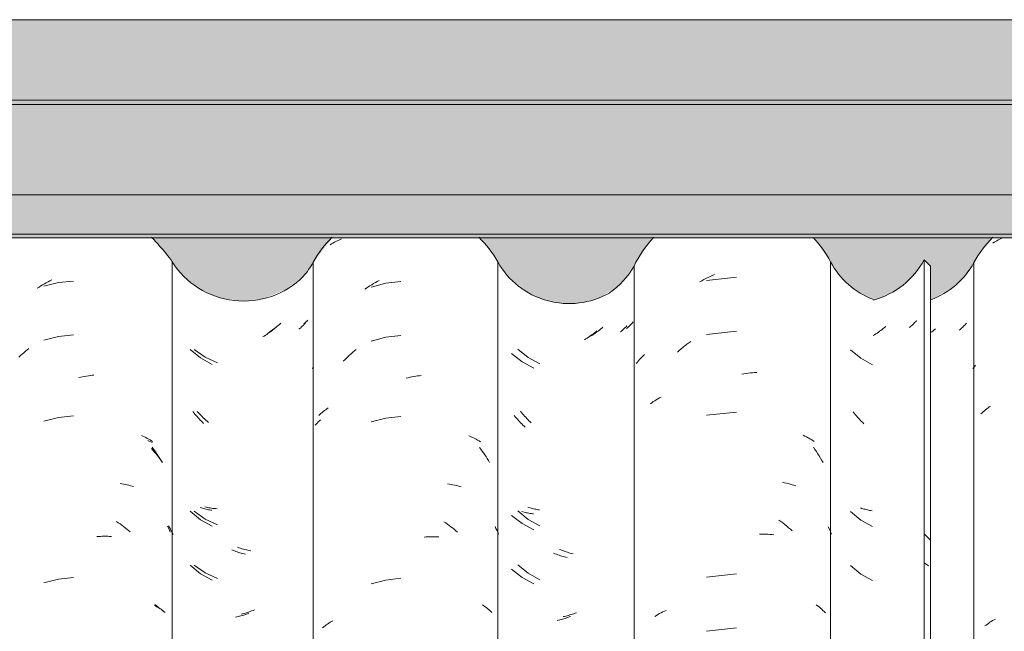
# Model space of a CAD drawing. Header units: metres. Extents: x -27.3 to 21, y -0.3 to 10.3.
# Tile 178 of 255: x 14.898 to 15.448, y 3.928 to 4.27. Entities that reach past the tile are written whole.
import ezdxf

# ---------------------------------------------------------------- set-up
doc = ezdxf.new("R2010")
doc.units = ezdxf.units.M
for name, color, linetype, lineweight in [('A-GLAZ-CWMG', 7, 'Continuous', 5), ('A-ROOF', 7, 'Continuous', 5), ('A-ROOF-OTLN', 7, 'Continuous', 5), ('A-ROOF-PATT', 7, 'Continuous', 5), ('A-WALL-PATT', 7, 'Continuous', 5)]:
    doc.layers.add(name, color=color, linetype=linetype, lineweight=lineweight)

# ---------------------------------------------------------------- blocks, each defined once
blk = doc.blocks.new('FP_244-FACHADA 03')
at = {"layer": 'A-GLAZ-CWMG', "color": 9, "true_color": 0xc0c0c0}
for p, q in [((20.64948, 4.14519), (20.65024, 4.14565)), ((20.65024, 4.14565), (20.65102, 4.14609)), ((20.65102, 4.14609), (20.65181, 4.14651)), ((20.65181, 4.14651), (20.65261, 4.14693)), ((20.65261, 4.14693), (20.65343, 4.14733)), ((20.65343, 4.14733), (20.65425, 4.14771)), ((20.65425, 4.14771), (20.65509, 4.14808)), ((20.63945, 4.07634), (20.63997, 4.07695)), ((20.63845, 4.07508), (20.63894, 4.07571)), ((20.63894, 4.07571), (20.63945, 4.07634)), ((20.64289, 4.04982), (20.64352, 4.05039)), ((20.64352, 4.05039), (20.64417, 4.05095)), ((20.64417, 4.05095), (20.64483, 4.05149)), ((20.64483, 4.05149), (20.6455, 4.05203)), ((20.6455, 4.05203), (20.64619, 4.05256)), ((20.64619, 4.05256), (20.6469, 4.05307)), ((20.6469, 4.05307), (20.64761, 4.05357)), ((20.64761, 4.05357), (20.64835, 4.05405)), ((20.64797, 3.93323), (20.6487, 3.93371)), ((20.6487, 3.93371), (20.64945, 3.93418)), ((20.64945, 3.93418), (20.65022, 3.93464)), ((20.65022, 3.93464), (20.651, 3.93508)), ((20.64515, 3.93118), (20.64583, 3.93171)), ((20.64583, 3.93171), (20.64653, 3.93223)), ((20.64653, 3.93223), (20.64724, 3.93274)), ((20.64724, 3.93274), (20.64797, 3.93323))]:
    blk.add_line(p, q, dxfattribs=at)
blk = doc.blocks.new('FP_245-FACHADA 03')
at = {"layer": 'A-GLAZ-CWMG', "color": 9, "true_color": 0xc0c0c0}
for p, q in [((20.63361, 4.0991), (20.63317, 4.09865)), ((20.63403, 4.09956), (20.63361, 4.0991)), ((20.63444, 4.10002), (20.63403, 4.09956)), ((20.63483, 4.1005), (20.63444, 4.10002)), ((20.61546, 4.09565), (20.61482, 4.09518)), ((20.61615, 4.09618), (20.61546, 4.09565)), ((20.61683, 4.09671), (20.61615, 4.09618)), ((20.6175, 4.09726), (20.61683, 4.09671)), ((20.6313, 4.09695), (20.6308, 4.09655)), ((20.63179, 4.09736), (20.6313, 4.09695)), ((20.63226, 4.09779), (20.63179, 4.09736)), ((20.63273, 4.09822), (20.63226, 4.09779)), ((20.63317, 4.09865), (20.63273, 4.09822)), ((20.57006, 4.08557), (20.57579, 4.08078)), ((20.57579, 4.08078), (20.58231, 4.07711)), ((20.5721, 4.05015), (20.57154, 4.05086)), ((20.57266, 4.04945), (20.5721, 4.05015)), ((20.57324, 4.04875), (20.57266, 4.04945)), ((20.57382, 4.04807), (20.57324, 4.04875)), ((20.57442, 4.0474), (20.57382, 4.04807)), ((20.57502, 4.04674), (20.57442, 4.0474)), ((20.57563, 4.04609), (20.57502, 4.04674)), ((20.57625, 4.04545), (20.57563, 4.04609)), ((20.57687, 4.04483), (20.57625, 4.04545)), ((20.57751, 4.04421), (20.57687, 4.04483)), ((20.57006, 3.99514), (20.57579, 3.99035)), ((20.57624, 3.99693), (20.57563, 3.99714)), ((20.57687, 3.99674), (20.57624, 3.99693)), ((20.5775, 3.99655), (20.57687, 3.99674)), ((20.57814, 3.99638), (20.5775, 3.99655)), ((20.57879, 3.99622), (20.57814, 3.99638)), ((20.57945, 3.99607), (20.57879, 3.99622)), ((20.58011, 3.99593), (20.57945, 3.99607)), ((20.58078, 3.99581), (20.58011, 3.99593)), ((20.58145, 3.9957), (20.58078, 3.99581)), ((20.58213, 3.9956), (20.58145, 3.9957)), ((20.57579, 3.99035), (20.58231, 3.98669)), ((20.57006, 3.965), (20.57579, 3.96021)), ((20.57579, 3.96021), (20.58231, 3.95654))]:
    blk.add_line(p, q, dxfattribs=at)
blk = doc.blocks.new('FP_246-FACHADA 03')
at = {"layer": 'A-GLAZ-CWMG', "color": 9, "true_color": 0xc0c0c0}
for p, q in [((20.49047, 4.12596), (20.49165, 4.12653)), ((20.49165, 4.12653), (20.49283, 4.12708)), ((20.49283, 4.12708), (20.49402, 4.1276)), ((20.48581, 4.12346), (20.48696, 4.12412)), ((20.48696, 4.12412), (20.48812, 4.12476)), ((20.48812, 4.12476), (20.48929, 4.12537)), ((20.48929, 4.12537), (20.49047, 4.12596)), ((20.50635, 4.12612), (20.48957, 4.12431)), ((20.50635, 4.09597), (20.48957, 4.09416)), ((20.47647, 4.08693), (20.47755, 4.08778)), ((20.47755, 4.08778), (20.47864, 4.0886)), ((20.47864, 4.0886), (20.47974, 4.0894)), ((20.47974, 4.0894), (20.48085, 4.09017)), ((20.45418, 4.08216), (20.45489, 4.08282)), ((20.47329, 4.08428), (20.47434, 4.08519)), ((20.47434, 4.08519), (20.4754, 4.08607)), ((20.4754, 4.08607), (20.47647, 4.08693)), ((20.45035, 4.07792), (20.45094, 4.07866)), ((20.45094, 4.07866), (20.45154, 4.07938)), ((20.45154, 4.07938), (20.45217, 4.0801)), ((20.45217, 4.0801), (20.45282, 4.0808)), ((20.45282, 4.0808), (20.45349, 4.08148)), ((20.45349, 4.08148), (20.45418, 4.08216)), ((20.5093, 4.07195), (20.51051, 4.07215)), ((20.51051, 4.07215), (20.51171, 4.07233)), ((20.51171, 4.07233), (20.51291, 4.07249)), ((20.51291, 4.07249), (20.5141, 4.07263)), ((20.5141, 4.07263), (20.5153, 4.07274)), ((20.5153, 4.07274), (20.51648, 4.07283)), ((20.51648, 4.07283), (20.51767, 4.0729)), ((20.4582, 4.0554), (20.45901, 4.05598)), ((20.45901, 4.05598), (20.45983, 4.05655)), ((20.45983, 4.05655), (20.46067, 4.0571)), ((20.46067, 4.0571), (20.46153, 4.05763)), ((20.46153, 4.05763), (20.4624, 4.05815)), ((20.4624, 4.05815), (20.46329, 4.05865)), ((20.46329, 4.05865), (20.4642, 4.05913)), ((20.50635, 4.05076), (20.48957, 4.04895)), ((20.54363, 4.03779), (20.54456, 4.03734)), ((20.54456, 4.03734), (20.54547, 4.03686)), ((20.54547, 4.03686), (20.54637, 4.03637)), ((20.54637, 4.03637), (20.54725, 4.03586)), ((20.54725, 4.03586), (20.54812, 4.03533)), ((20.54812, 4.03533), (20.54897, 4.03479)), ((20.54897, 4.03479), (20.5498, 4.03423)), ((20.54936, 4.03106), (20.55018, 4.02988)), ((20.55018, 4.02988), (20.55099, 4.02868)), ((20.55099, 4.02868), (20.55178, 4.02747)), ((20.55178, 4.02747), (20.55255, 4.02624)), ((20.55255, 4.02624), (20.5533, 4.02499)), ((20.5533, 4.02499), (20.55404, 4.02374)), ((20.55404, 4.02374), (20.55475, 4.02247)), ((20.5321, 4.0115), (20.53318, 4.01127)), ((20.53318, 4.01127), (20.53425, 4.01101)), ((20.53425, 4.01101), (20.5353, 4.01074)), ((20.5353, 4.01074), (20.53634, 4.01044)), ((20.53634, 4.01044), (20.53738, 4.01012)), ((20.53738, 4.01012), (20.53839, 4.00979)), ((20.53839, 4.00979), (20.5394, 4.00943)), ((20.53008, 3.99039), (20.53118, 3.98958)), ((20.53118, 3.98958), (20.53227, 3.98874)), ((20.53227, 3.98874), (20.53334, 3.98789)), ((20.53334, 3.98789), (20.5344, 3.98701)), ((20.5344, 3.98701), (20.53546, 3.98612)), ((20.53546, 3.98612), (20.5365, 3.9852)), ((20.5365, 3.9852), (20.53753, 3.98427)), ((20.55765, 3.98661), (20.55826, 3.98526)), ((20.55826, 3.98526), (20.55885, 3.98389)), ((20.55885, 3.98389), (20.55943, 3.98251)), ((20.51922, 3.98252), (20.5204, 3.98253)), ((20.5204, 3.98253), (20.52156, 3.98252)), ((20.52156, 3.98252), (20.52272, 3.98249)), ((20.52272, 3.98249), (20.52387, 3.98244)), ((20.52387, 3.98244), (20.52502, 3.98236)), ((20.52502, 3.98236), (20.52615, 3.98226)), ((20.52615, 3.98226), (20.52728, 3.98214)), ((20.50635, 3.96033), (20.48957, 3.95852)), ((20.46517, 3.93905), (20.4661, 3.9395)), ((20.4661, 3.9395), (20.46706, 3.93992)), ((20.55087, 3.94304), (20.55166, 3.94244)), ((20.55166, 3.94244), (20.55244, 3.94183)), ((20.55244, 3.94183), (20.55319, 3.94121)), ((20.55319, 3.94121), (20.55393, 3.94057)), ((20.55393, 3.94057), (20.55465, 3.93991)), ((20.55465, 3.93991), (20.55535, 3.93924)), ((20.55535, 3.93924), (20.55602, 3.93856)), ((20.46071, 3.93655), (20.46157, 3.93709)), ((20.46157, 3.93709), (20.46244, 3.9376)), ((20.46244, 3.9376), (20.46334, 3.9381)), ((20.46334, 3.9381), (20.46424, 3.93858)), ((20.46424, 3.93858), (20.46517, 3.93905)), ((20.50635, 3.93019), (20.48957, 3.92838))]:
    blk.add_line(p, q, dxfattribs=at)
blk = doc.blocks.new('FP_247-FACHADA 03')
at = {"layer": 'A-GLAZ-CWMG', "color": 9, "true_color": 0xc0c0c0}
for p, q in [((20.44499, 4.09889), (20.44461, 4.09845)), ((20.42499, 4.09349), (20.42429, 4.09299)), ((20.42568, 4.09399), (20.42499, 4.09349)), ((20.42636, 4.09451), (20.42568, 4.09399)), ((20.42704, 4.09505), (20.42636, 4.09451)), ((20.42772, 4.09559), (20.42704, 4.09505)), ((20.42839, 4.09615), (20.42772, 4.09559)), ((20.44205, 4.09599), (20.44158, 4.09561)), ((20.4425, 4.09638), (20.44205, 4.09599)), ((20.44295, 4.09678), (20.4425, 4.09638)), ((20.44338, 4.09719), (20.44295, 4.09678)), ((20.4438, 4.0976), (20.44338, 4.09719)), ((20.44421, 4.09802), (20.4438, 4.0976)), ((20.44461, 4.09845), (20.44421, 4.09802)), ((20.42217, 4.09158), (20.42145, 4.09114)), ((20.42288, 4.09204), (20.42217, 4.09158)), ((20.42359, 4.09251), (20.42288, 4.09204)), ((20.42429, 4.09299), (20.42359, 4.09251)), ((20.38064, 4.08345), (20.38651, 4.07881)), ((20.38651, 4.07881), (20.39314, 4.07531)), ((20.38273, 4.04808), (20.38216, 4.04878)), ((20.38332, 4.04739), (20.38273, 4.04808)), ((20.38391, 4.04672), (20.38332, 4.04739)), ((20.38451, 4.04605), (20.38391, 4.04672)), ((20.38511, 4.0454), (20.38451, 4.04605)), ((20.38573, 4.04475), (20.38511, 4.0454)), ((20.38635, 4.04412), (20.38573, 4.04475)), ((20.38698, 4.0435), (20.38635, 4.04412)), ((20.38762, 4.04289), (20.38698, 4.0435)), ((20.38826, 4.04229), (20.38762, 4.04289)), ((20.38698, 3.99498), (20.38635, 3.99517)), ((20.38762, 3.9948), (20.38698, 3.99498)), ((20.38826, 3.99463), (20.38762, 3.9948)), ((20.38891, 3.99448), (20.38826, 3.99463)), ((20.38957, 3.99433), (20.38891, 3.99448)), ((20.39024, 3.9942), (20.38957, 3.99433)), ((20.38064, 3.99302), (20.38651, 3.98839)), ((20.39091, 3.99408), (20.39024, 3.9942)), ((20.39159, 3.99397), (20.39091, 3.99408)), ((20.39227, 3.99388), (20.39159, 3.99397)), ((20.39296, 3.99379), (20.39227, 3.99388)), ((20.38651, 3.98839), (20.39314, 3.98489)), ((20.40492, 3.97154), (20.40417, 3.97184)), ((20.40567, 3.97125), (20.40492, 3.97154)), ((20.40642, 3.97098), (20.40567, 3.97125)), ((20.40717, 3.97072), (20.40642, 3.97098)), ((20.40792, 3.97048), (20.40717, 3.97072)), ((20.40867, 3.97025), (20.40792, 3.97048)), ((20.40943, 3.97003), (20.40867, 3.97025)), ((20.41018, 3.96983), (20.40943, 3.97003)), ((20.41093, 3.96964), (20.41018, 3.96983)), ((20.41168, 3.96946), (20.41093, 3.96964)), ((20.38064, 3.96288), (20.38651, 3.95824)), ((20.38651, 3.95824), (20.39314, 3.95474)), ((20.4069, 3.93441), (20.40615, 3.93424)), ((20.40765, 3.93459), (20.4069, 3.93441)), ((20.40841, 3.93478), (20.40765, 3.93459)), ((20.40916, 3.93499), (20.40841, 3.93478)), ((20.40991, 3.93521), (20.40916, 3.93499)), ((20.41066, 3.93545), (20.40991, 3.93521)), ((20.41141, 3.9357), (20.41066, 3.93545)), ((20.41217, 3.93596), (20.41141, 3.9357)), ((20.41292, 3.93624), (20.41217, 3.93596)), ((20.41366, 3.93653), (20.41292, 3.93624))]:
    blk.add_line(p, q, dxfattribs=at)
blk = doc.blocks.new('FP_248-FACHADA 03')
at = {"layer": 'A-GLAZ-CWMG', "color": 9, "true_color": 0xc0c0c0}
for p, q in [((20.27088, 4.04335), (20.27145, 4.04399)), ((20.27145, 4.04399), (20.27203, 4.04461)), ((20.27203, 4.04461), (20.27264, 4.04522)), ((20.27264, 4.04522), (20.27325, 4.04582)), ((20.27325, 4.04582), (20.27389, 4.04641))]:
    blk.add_line(p, q, dxfattribs=at)
blk = doc.blocks.new('FP_249-FACHADA 03')
at = {"layer": 'A-GLAZ-CWMG', "color": 9, "true_color": 0xc0c0c0}
for p, q in [((20.25018, 4.09909), (20.24943, 4.09848)), ((20.25092, 4.09971), (20.25018, 4.09909)), ((20.25166, 4.10035), (20.25092, 4.09971)), ((20.26513, 4.1005), (20.26467, 4.10011)), ((20.26557, 4.1009), (20.26513, 4.1005)), ((20.26601, 4.10131), (20.26557, 4.1009)), ((20.26644, 4.10173), (20.26601, 4.10131)), ((20.26685, 4.10215), (20.26644, 4.10173)), ((20.24557, 4.09566), (20.24478, 4.09514)), ((20.24636, 4.09619), (20.24557, 4.09566)), ((20.24713, 4.09674), (20.24636, 4.09619)), ((20.24791, 4.09731), (20.24713, 4.09674)), ((20.24867, 4.09788), (20.24791, 4.09731)), ((20.24943, 4.09848), (20.24867, 4.09788)), ((20.20337, 4.08572), (20.20951, 4.0814)), ((20.20951, 4.0814), (20.21633, 4.07822)), ((20.20564, 4.05039), (20.20498, 4.05113)), ((20.20632, 4.04966), (20.20564, 4.05039)), ((20.20701, 4.04895), (20.20632, 4.04966)), ((20.20771, 4.04825), (20.20701, 4.04895)), ((20.20841, 4.04756), (20.20771, 4.04825)), ((20.20913, 4.04689), (20.20841, 4.04756)), ((20.20985, 4.04623), (20.20913, 4.04689)), ((20.21058, 4.04559), (20.20985, 4.04623)), ((20.21132, 4.04496), (20.21058, 4.04559)), ((20.20337, 3.99529), (20.20951, 3.99097)), ((20.21007, 3.99757), (20.20934, 3.99774)), ((20.2108, 3.99741), (20.21007, 3.99757)), ((20.21154, 3.99726), (20.2108, 3.99741)), ((20.21229, 3.99713), (20.21154, 3.99726)), ((20.21305, 3.99701), (20.21229, 3.99713)), ((20.21381, 3.99691), (20.21305, 3.99701)), ((20.21458, 3.99682), (20.21381, 3.99691)), ((20.21536, 3.99675), (20.21458, 3.99682)), ((20.21614, 3.99669), (20.21536, 3.99675)), ((20.20951, 3.99097), (20.21633, 3.98779)), ((20.22835, 3.97493), (20.22751, 3.97522)), ((20.22919, 3.97464), (20.22835, 3.97493)), ((20.23003, 3.97438), (20.22919, 3.97464)), ((20.23086, 3.97413), (20.23003, 3.97438)), ((20.2317, 3.9739), (20.23086, 3.97413)), ((20.23254, 3.97368), (20.2317, 3.9739)), ((20.23338, 3.97348), (20.23254, 3.97368)), ((20.23421, 3.9733), (20.23338, 3.97348)), ((20.23505, 3.97314), (20.23421, 3.9733)), ((20.20337, 3.96515), (20.20951, 3.96083)), ((20.20951, 3.96083), (20.21633, 3.95765)), ((20.23453, 3.93927), (20.2337, 3.93897)), ((20.23537, 3.93959), (20.23453, 3.93927)), ((20.2362, 3.93992), (20.23537, 3.93959)), ((20.23703, 3.94028), (20.2362, 3.93992)), ((20.23034, 3.93793), (20.22951, 3.93771)), ((20.23118, 3.93816), (20.23034, 3.93793)), ((20.23202, 3.93841), (20.23118, 3.93816)), ((20.23286, 3.93868), (20.23202, 3.93841)), ((20.2337, 3.93897), (20.23286, 3.93868))]:
    blk.add_line(p, q, dxfattribs=at)
blk = doc.blocks.new('FP_250-FACHADA 03')
at = {"layer": 'A-GLAZ-CWMG', "color": 9, "true_color": 0xc0c0c0}
for p, q in [((20.17737, 4.03477), (20.17823, 4.03442)), ((20.17823, 4.03442), (20.17907, 4.03405)), ((20.17907, 4.03405), (20.1799, 4.03367)), ((20.1794, 4.03043), (20.18022, 4.02951)), ((20.18022, 4.02951), (20.18104, 4.02856)), ((20.18104, 4.02856), (20.18183, 4.0276)), ((20.18183, 4.0276), (20.18262, 4.02663)), ((20.18262, 4.02663), (20.18339, 4.02564)), ((20.18339, 4.02564), (20.18414, 4.02463)), ((20.18414, 4.02463), (20.18488, 4.02362)), ((20.18488, 4.02362), (20.1856, 4.02258)), ((20.18898, 3.98708), (20.18951, 3.98615)), ((20.18951, 3.98615), (20.19002, 3.98522)), ((20.19002, 3.98522), (20.19052, 3.98428)), ((20.19052, 3.98428), (20.191, 3.98333)), ((20.191, 3.98333), (20.19148, 3.98237)), ((20.18113, 3.94263), (20.18192, 3.94221)), ((20.18192, 3.94221), (20.18271, 3.94177)), ((20.18271, 3.94177), (20.18347, 3.94132)), ((20.18347, 3.94132), (20.18423, 3.94085)), ((20.18423, 3.94085), (20.18496, 3.94037)), ((20.18496, 3.94037), (20.18569, 3.93987)), ((20.18569, 3.93987), (20.18639, 3.93936)), ((20.18639, 3.93936), (20.18708, 3.93884))]:
    blk.add_line(p, q, dxfattribs=at)
blk = doc.blocks.new('Rectangular Mullion - Telha Fibrocimento - Ondulada-2565197-FACHADA 03')
at = {"layer": 'A-GLAZ-CWMG'}
for p, q in [((20.19099, 4.13466), (20.19099, 2.77941)), ((20.44908, 4.13223), (20.44908, 2.77698)), ((20.55891, 4.13466), (20.55891, 2.77941)), ((20.63897, 4.13427), (20.63897, 2.77902))]:
    blk.add_line(p, q, dxfattribs=at)
for centre, major_axis, start_param, end_param in [((20.5046, 4.10682), (0.06118, 0), 2.382747, 2.708177), ((20.5046, 4.10682), (0.06118, 0), 0.478163, 0.755649), ((20.69105, 4.10682), (0.05902, 0), 2.348581, 2.651943), ((20.14625, 4.10682), (0.05286, 0), 0.561652, 0.788165), ((20.23091, 4.15933), (0.04708, 0), 3.700093, 5.498213), ((20.40915, 4.1546), (0.04589, 0), 5.32105, 5.767598), ((20.59904, 4.15547), (0.04532, 0), 3.624607, 4.34654), ((20.59904, 4.15547), (0.04532, 0), 5.068474, 5.790408)]:
    blk.add_ellipse(centre, major_axis=major_axis, ratio=0.988936, start_param=start_param, end_param=end_param, dxfattribs=at)
for name in ['FP_244-FACHADA 03', 'FP_246-FACHADA 03', 'FP_249-FACHADA 03', 'FP_247-FACHADA 03', 'FP_245-FACHADA 03', 'FP_248-FACHADA 03', 'FP_250-FACHADA 03']:
    blk.add_blockref(name, (0, 0), dxfattribs=at)
blk = doc.blocks.new('FP_253-FACHADA 03')
at = {"layer": 'A-GLAZ-CWMG', "color": 9, "true_color": 0xc0c0c0}
for p, q in [((20.60426, 4.09908), (20.60383, 4.09869)), ((20.60469, 4.09947), (20.60426, 4.09908)), ((20.6051, 4.09988), (20.60469, 4.09947)), ((20.6055, 4.10029), (20.6051, 4.09988)), ((20.60589, 4.1007), (20.6055, 4.10029)), ((20.60627, 4.10113), (20.60589, 4.1007)), ((20.60664, 4.10156), (20.60627, 4.10113)), ((20.60699, 4.10199), (20.60664, 4.10156)), ((20.58348, 4.09395), (20.58277, 4.09351)), ((20.58419, 4.09441), (20.58348, 4.09395)), ((20.5849, 4.09488), (20.58419, 4.09441)), ((20.5856, 4.09536), (20.5849, 4.09488)), ((20.5863, 4.09585), (20.5856, 4.09536)), ((20.58699, 4.09636), (20.5863, 4.09585)), ((20.58768, 4.09688), (20.58699, 4.09636)), ((20.58836, 4.09741), (20.58768, 4.09688)), ((20.58904, 4.09795), (20.58836, 4.09741)), ((20.58971, 4.09851), (20.58904, 4.09795)), ((20.60338, 4.09831), (20.60292, 4.09794)), ((20.60383, 4.09869), (20.60338, 4.09831))]:
    blk.add_line(p, q, dxfattribs=at)
blk = doc.blocks.new('FP_255-FACHADA 03')
at = {"layer": 'A-GLAZ-CWMG', "color": 9, "true_color": 0xc0c0c0}
for p, q in [((20.44672, 4.09904), (20.4463, 4.09865)), ((20.44713, 4.09944), (20.44672, 4.09904)), ((20.44753, 4.09985), (20.44713, 4.09944)), ((20.44792, 4.10026), (20.44753, 4.09985)), ((20.4483, 4.10068), (20.44792, 4.10026)), ((20.44866, 4.10111), (20.4483, 4.10068)), ((20.42549, 4.09361), (20.42477, 4.09317)), ((20.4262, 4.09406), (20.42549, 4.09361)), ((20.42691, 4.09452), (20.4262, 4.09406)), ((20.42762, 4.095), (20.42691, 4.09452)), ((20.42831, 4.09549), (20.42762, 4.095)), ((20.42901, 4.09599), (20.42831, 4.09549)), ((20.4297, 4.09651), (20.42901, 4.09599)), ((20.43038, 4.09704), (20.4297, 4.09651)), ((20.43105, 4.09758), (20.43038, 4.09704)), ((20.43172, 4.09813), (20.43105, 4.09758)), ((20.44542, 4.09789), (20.44496, 4.09752)), ((20.44586, 4.09826), (20.44542, 4.09789)), ((20.4463, 4.09865), (20.44586, 4.09826)), ((20.38412, 4.0859), (20.38993, 4.08119)), ((20.38993, 4.08119), (20.3965, 4.07761)), ((20.38619, 4.05051), (20.38562, 4.05121)), ((20.38676, 4.04981), (20.38619, 4.05051)), ((20.38735, 4.04913), (20.38676, 4.04981)), ((20.38794, 4.04845), (20.38735, 4.04913)), ((20.38854, 4.04779), (20.38794, 4.04845)), ((20.38915, 4.04714), (20.38854, 4.04779)), ((20.38976, 4.0465), (20.38915, 4.04714)), ((20.39039, 4.04587), (20.38976, 4.0465)), ((20.39102, 4.04525), (20.39039, 4.04587)), ((20.39166, 4.04465), (20.39102, 4.04525)), ((20.38412, 3.99547), (20.38993, 3.99076)), ((20.39039, 3.99735), (20.38976, 3.99755)), ((20.39102, 3.99716), (20.39039, 3.99735)), ((20.39166, 3.99699), (20.39102, 3.99716)), ((20.3923, 3.99682), (20.39166, 3.99699)), ((20.39296, 3.99667), (20.3923, 3.99682)), ((20.39362, 3.99653), (20.39296, 3.99667)), ((20.39429, 3.9964), (20.39362, 3.99653)), ((20.39496, 3.99629), (20.39429, 3.9964)), ((20.39564, 3.99618), (20.39496, 3.99629)), ((20.39632, 3.99609), (20.39564, 3.99618)), ((20.38993, 3.99076), (20.3965, 3.98718)), ((20.40824, 3.97371), (20.40749, 3.97402)), ((20.40899, 3.97342), (20.40824, 3.97371)), ((20.40974, 3.97314), (20.40899, 3.97342)), ((20.41049, 3.97287), (20.40974, 3.97314)), ((20.41124, 3.97262), (20.41049, 3.97287)), ((20.41199, 3.97239), (20.41124, 3.97262)), ((20.41274, 3.97216), (20.41199, 3.97239)), ((20.41349, 3.97195), (20.41274, 3.97216)), ((20.41425, 3.97175), (20.41349, 3.97195)), ((20.415, 3.97157), (20.41425, 3.97175)), ((20.38412, 3.96533), (20.38993, 3.96062)), ((20.38993, 3.96062), (20.3965, 3.95704)), ((20.41022, 3.93656), (20.40947, 3.9364)), ((20.41097, 3.93674), (20.41022, 3.93656)), ((20.41172, 3.93692), (20.41097, 3.93674)), ((20.41247, 3.93713), (20.41172, 3.93692)), ((20.41323, 3.93734), (20.41247, 3.93713)), ((20.41398, 3.93757), (20.41323, 3.93734)), ((20.41473, 3.93781), (20.41398, 3.93757)), ((20.41548, 3.93807), (20.41473, 3.93781)), ((20.41623, 3.93834), (20.41548, 3.93807)), ((20.41698, 3.93862), (20.41623, 3.93834))]:
    blk.add_line(p, q, dxfattribs=at)
blk = doc.blocks.new('FP_256-FACHADA 03')
at = {"layer": 'A-GLAZ-CWMG', "color": 9, "true_color": 0xc0c0c0}
for p, q in [((20.27934, 4.14424), (20.2801, 4.14471)), ((20.2801, 4.14471), (20.28086, 4.14516)), ((20.28086, 4.14516), (20.28164, 4.1456)), ((20.28164, 4.1456), (20.28243, 4.14603)), ((20.28243, 4.14603), (20.28323, 4.14644)), ((20.28323, 4.14644), (20.28405, 4.14684)), ((20.28405, 4.14684), (20.28488, 4.14722)), ((20.28488, 4.14722), (20.28571, 4.14759)), ((20.30056, 4.12068), (20.30155, 4.12131)), ((20.30155, 4.12131), (20.30255, 4.12192)), ((20.31043, 4.12267), (20.30226, 4.12054)), ((20.30255, 4.12192), (20.30356, 4.12252)), ((20.30356, 4.12252), (20.30457, 4.12309)), ((20.30457, 4.12309), (20.30559, 4.12365)), ((20.30559, 4.12365), (20.30661, 4.12419)), ((20.31884, 4.12363), (20.31043, 4.12267)), ((20.29859, 4.11937), (20.29957, 4.12004)), ((20.29957, 4.12004), (20.30056, 4.12068)), ((20.31884, 4.09349), (20.31043, 4.09253)), ((20.31043, 4.09253), (20.30226, 4.09039)), ((20.28925, 4.08168), (20.29014, 4.08251)), ((20.29014, 4.08251), (20.29105, 4.08332)), ((20.29105, 4.08332), (20.29196, 4.08412)), ((20.29196, 4.08412), (20.29288, 4.0849)), ((20.29288, 4.0849), (20.29382, 4.08566)), ((20.28663, 4.0791), (20.28749, 4.07997)), ((20.28749, 4.07997), (20.28837, 4.08083)), ((20.28837, 4.08083), (20.28925, 4.08168)), ((20.26934, 4.07493), (20.2697, 4.07538)), ((20.2697, 4.07538), (20.27006, 4.07583)), ((20.3218, 4.06967), (20.32285, 4.06992)), ((20.32285, 4.06992), (20.32391, 4.07016)), ((20.32391, 4.07016), (20.32497, 4.07037)), ((20.32497, 4.07037), (20.32602, 4.07057)), ((20.32602, 4.07057), (20.32708, 4.07075)), ((20.32708, 4.07075), (20.32813, 4.07091)), ((20.32813, 4.07091), (20.32918, 4.07105)), ((20.32918, 4.07105), (20.33023, 4.07117)), ((20.2729, 4.04875), (20.27351, 4.04933)), ((20.27351, 4.04933), (20.27414, 4.0499)), ((20.27414, 4.0499), (20.27479, 4.05046)), ((20.27479, 4.05046), (20.27545, 4.05101)), ((20.27545, 4.05101), (20.27612, 4.05155)), ((20.27612, 4.05155), (20.27681, 4.05207)), ((20.27681, 4.05207), (20.27752, 4.05258)), ((20.27752, 4.05258), (20.27823, 4.05308)), ((20.31043, 4.04731), (20.30226, 4.04518)), ((20.31884, 4.04827), (20.31043, 4.04731)), ((20.35682, 4.03748), (20.35766, 4.03712)), ((20.35766, 4.03712), (20.35849, 4.03674)), ((20.35849, 4.03674), (20.35931, 4.03635)), ((20.35931, 4.03635), (20.36012, 4.03594)), ((20.36012, 4.03594), (20.36091, 4.03552)), ((20.36091, 4.03552), (20.3617, 4.03509)), ((20.3617, 4.03509), (20.36247, 4.03464)), ((20.36247, 4.03464), (20.36322, 4.03418)), ((20.36277, 4.03099), (20.36352, 4.02998)), ((20.36352, 4.02998), (20.36426, 4.02896)), ((20.36426, 4.02896), (20.36498, 4.02793)), ((20.36498, 4.02793), (20.36569, 4.02689)), ((20.36569, 4.02689), (20.36639, 4.02583)), ((20.36639, 4.02583), (20.36707, 4.02476)), ((20.36707, 4.02476), (20.36774, 4.02368)), ((20.36774, 4.02368), (20.36839, 4.02259)), ((20.34494, 4.01063), (20.34591, 4.01048)), ((20.34591, 4.01048), (20.34687, 4.0103)), ((20.34687, 4.0103), (20.34782, 4.01012)), ((20.34782, 4.01012), (20.34876, 4.00991)), ((20.34876, 4.00991), (20.3497, 4.00969)), ((20.3497, 4.00969), (20.35062, 4.00945)), ((20.35062, 4.00945), (20.35154, 4.0092)), ((20.35154, 4.0092), (20.35245, 4.00893)), ((20.34287, 3.9894), (20.34385, 3.98875)), ((20.34385, 3.98875), (20.34483, 3.98807)), ((20.34483, 3.98807), (20.3458, 3.98738)), ((20.3458, 3.98738), (20.34676, 3.98667)), ((20.34676, 3.98667), (20.34771, 3.98595)), ((20.34771, 3.98595), (20.34865, 3.98521)), ((20.34865, 3.98521), (20.34959, 3.98445)), ((20.34959, 3.98445), (20.35052, 3.98367)), ((20.37142, 3.98683), (20.37195, 3.98575)), ((20.37195, 3.98575), (20.37246, 3.98466)), ((20.37246, 3.98466), (20.37295, 3.98356)), ((20.37295, 3.98356), (20.37344, 3.98245)), ((20.33181, 3.98089), (20.33285, 3.98097)), ((20.33285, 3.98097), (20.33388, 3.98103)), ((20.33388, 3.98103), (20.33491, 3.98107)), ((20.33491, 3.98107), (20.33594, 3.98109)), ((20.33594, 3.98109), (20.33697, 3.9811)), ((20.33697, 3.9811), (20.33799, 3.98108)), ((20.33799, 3.98108), (20.339, 3.98105)), ((20.339, 3.98105), (20.34001, 3.981)), ((20.31043, 3.95688), (20.30226, 3.95475)), ((20.31884, 3.95784), (20.31043, 3.95688)), ((20.36434, 3.94303), (20.36507, 3.94253)), ((20.36507, 3.94253), (20.36577, 3.94202)), ((20.36577, 3.94202), (20.36647, 3.9415)), ((20.36647, 3.9415), (20.36715, 3.94097)), ((20.36715, 3.94097), (20.36782, 3.94043)), ((20.36782, 3.94043), (20.36847, 3.93987)), ((20.36847, 3.93987), (20.3691, 3.93931)), ((20.3691, 3.93931), (20.36972, 3.93873)), ((20.27932, 3.93323), (20.28007, 3.9337)), ((20.28007, 3.9337), (20.28084, 3.93415)), ((20.2751, 3.93016), (20.27577, 3.9307)), ((20.27577, 3.9307), (20.27645, 3.93123)), ((20.27645, 3.93123), (20.27715, 3.93175)), ((20.27715, 3.93175), (20.27786, 3.93225)), ((20.27786, 3.93225), (20.27858, 3.93275)), ((20.27858, 3.93275), (20.27932, 3.93323))]:
    blk.add_line(p, q, dxfattribs=at)
blk = doc.blocks.new('FP_257-FACHADA 03')
at = {"layer": 'A-GLAZ-CWMG', "color": 9, "true_color": 0xc0c0c0}
for p, q in [((20.26414, 4.09911), (20.26371, 4.0987)), ((20.26455, 4.09954), (20.26414, 4.09911)), ((20.26496, 4.09998), (20.26455, 4.09954)), ((20.26535, 4.10042), (20.26496, 4.09998)), ((20.26572, 4.10087), (20.26535, 4.10042)), ((20.2424, 4.09323), (20.24168, 4.0928)), ((20.24311, 4.09368), (20.2424, 4.09323)), ((20.24382, 4.09414), (20.24311, 4.09368)), ((20.24453, 4.09462), (20.24382, 4.09414)), ((20.24523, 4.09511), (20.24453, 4.09462)), ((20.24592, 4.09561), (20.24523, 4.09511)), ((20.24661, 4.09612), (20.24592, 4.09561)), ((20.24729, 4.09665), (20.24661, 4.09612)), ((20.24797, 4.09719), (20.24729, 4.09665)), ((20.24864, 4.09774), (20.24797, 4.09719)), ((20.26236, 4.09749), (20.26188, 4.09711)), ((20.26282, 4.09788), (20.26236, 4.09749)), ((20.26327, 4.09829), (20.26282, 4.09788)), ((20.26371, 4.0987), (20.26327, 4.09829)), ((20.20112, 4.08572), (20.20689, 4.08098)), ((20.20689, 4.08098), (20.21344, 4.07736)), ((20.20317, 4.05032), (20.20261, 4.05103)), ((20.20374, 4.04962), (20.20317, 4.05032)), ((20.20432, 4.04893), (20.20374, 4.04962)), ((20.20491, 4.04825), (20.20432, 4.04893)), ((20.20551, 4.04759), (20.20491, 4.04825)), ((20.20611, 4.04693), (20.20551, 4.04759)), ((20.20673, 4.04629), (20.20611, 4.04693)), ((20.20735, 4.04565), (20.20673, 4.04629)), ((20.20798, 4.04503), (20.20735, 4.04565)), ((20.20861, 4.04442), (20.20798, 4.04503)), ((20.20112, 3.9953), (20.20689, 3.99055)), ((20.20735, 3.99713), (20.20672, 3.99734)), ((20.20797, 3.99694), (20.20735, 3.99713)), ((20.20861, 3.99676), (20.20797, 3.99694)), ((20.20926, 3.9966), (20.20861, 3.99676)), ((20.20991, 3.99644), (20.20926, 3.9966)), ((20.21056, 3.9963), (20.20991, 3.99644)), ((20.21123, 3.99616), (20.21056, 3.9963)), ((20.2119, 3.99604), (20.21123, 3.99616)), ((20.21258, 3.99594), (20.2119, 3.99604)), ((20.21326, 3.99584), (20.21258, 3.99594)), ((20.20689, 3.99055), (20.21344, 3.98693)), ((20.22515, 3.9734), (20.22441, 3.97371)), ((20.2259, 3.97311), (20.22515, 3.9734)), ((20.22665, 3.97282), (20.2259, 3.97311)), ((20.2274, 3.97256), (20.22665, 3.97282)), ((20.22815, 3.9723), (20.2274, 3.97256)), ((20.2289, 3.97206), (20.22815, 3.9723)), ((20.22965, 3.97183), (20.2289, 3.97206)), ((20.2304, 3.97162), (20.22965, 3.97183)), ((20.23115, 3.97142), (20.2304, 3.97162)), ((20.23191, 3.97123), (20.23115, 3.97142)), ((20.20112, 3.96515), (20.20689, 3.96041)), ((20.20689, 3.96041), (20.21344, 3.95679)), ((20.22713, 3.93624), (20.22638, 3.93609)), ((20.22788, 3.93641), (20.22713, 3.93624)), ((20.22863, 3.9366), (20.22788, 3.93641)), ((20.22938, 3.9368), (20.22863, 3.9366)), ((20.23014, 3.93701), (20.22938, 3.9368)), ((20.23089, 3.93724), (20.23014, 3.93701)), ((20.23164, 3.93748), (20.23089, 3.93724)), ((20.23239, 3.93773), (20.23164, 3.93748)), ((20.23314, 3.938), (20.23239, 3.93773)), ((20.23389, 3.93828), (20.23314, 3.938))]:
    blk.add_line(p, q, dxfattribs=at)
blk = doc.blocks.new('FP_258-FACHADA 03')
at = {"layer": 'A-GLAZ-CWMG', "color": 9, "true_color": 0xc0c0c0}
for p, q in [((20.11663, 4.12055), (20.11762, 4.12119)), ((20.11762, 4.12119), (20.11862, 4.12181)), ((20.11862, 4.12181), (20.11962, 4.12241)), ((20.12752, 4.12308), (20.11932, 4.12102)), ((20.11962, 4.12241), (20.12063, 4.12299)), ((20.12063, 4.12299), (20.12164, 4.12356)), ((20.12164, 4.12356), (20.12266, 4.12411)), ((20.12266, 4.12411), (20.12369, 4.12464)), ((20.13593, 4.12397), (20.12752, 4.12308)), ((20.11564, 4.1199), (20.11663, 4.12055)), ((20.13593, 4.09383), (20.12752, 4.09294)), ((20.12752, 4.09294), (20.11932, 4.09088)), ((20.10536, 4.08146), (20.10625, 4.0823)), ((20.10625, 4.0823), (20.10715, 4.08312)), ((20.10715, 4.08312), (20.10806, 4.08392)), ((20.10806, 4.08392), (20.10898, 4.08471)), ((20.10898, 4.08471), (20.10991, 4.08548)), ((20.10991, 4.08548), (20.11084, 4.08624)), ((20.14522, 4.07118), (20.14627, 4.07132)), ((20.14627, 4.07132), (20.14731, 4.07143)), ((20.13889, 4.06999), (20.13995, 4.07024)), ((20.13995, 4.07024), (20.141, 4.07046)), ((20.141, 4.07046), (20.14206, 4.07067)), ((20.14206, 4.07067), (20.14311, 4.07086)), ((20.14311, 4.07086), (20.14417, 4.07103)), ((20.14417, 4.07103), (20.14522, 4.07118)), ((20.12752, 4.04773), (20.11932, 4.04567)), ((20.13593, 4.04862), (20.12752, 4.04773)), ((20.17384, 4.0376), (20.17468, 4.03723)), ((20.17468, 4.03723), (20.17551, 4.03685)), ((20.17551, 4.03685), (20.17633, 4.03646)), ((20.17633, 4.03646), (20.17713, 4.03605)), ((20.17713, 4.03605), (20.17793, 4.03562)), ((20.17793, 4.03562), (20.17871, 4.03518)), ((20.17871, 4.03518), (20.17947, 4.03473)), ((20.17947, 4.03473), (20.18023, 4.03427)), ((20.17977, 4.03108), (20.18052, 4.03007)), ((20.18052, 4.03007), (20.18126, 4.02905)), ((20.18126, 4.02905), (20.18198, 4.02802)), ((20.18198, 4.02802), (20.18269, 4.02697)), ((20.18269, 4.02697), (20.18338, 4.02591)), ((20.18338, 4.02591), (20.18406, 4.02484)), ((20.18406, 4.02484), (20.18473, 4.02376)), ((20.18473, 4.02376), (20.18538, 4.02266)), ((20.162, 4.0108), (20.16297, 4.01064)), ((20.16297, 4.01064), (20.16392, 4.01046)), ((20.16392, 4.01046), (20.16487, 4.01027)), ((20.16487, 4.01027), (20.16581, 4.01006)), ((20.16581, 4.01006), (20.16674, 4.00984)), ((20.16674, 4.00984), (20.16767, 4.00959)), ((20.16767, 4.00959), (20.16858, 4.00933)), ((20.16858, 4.00933), (20.16948, 4.00906)), ((20.15993, 3.98959), (20.16092, 3.98892)), ((20.16092, 3.98892), (20.16189, 3.98824)), ((20.16189, 3.98824), (20.16285, 3.98755)), ((20.16285, 3.98755), (20.16381, 3.98684)), ((20.16381, 3.98684), (20.16476, 3.98611)), ((20.16476, 3.98611), (20.1657, 3.98536)), ((20.1657, 3.98536), (20.16664, 3.9846)), ((20.16664, 3.9846), (20.16756, 3.98382)), ((20.1884, 3.9869), (20.18893, 3.98579)), ((20.18893, 3.98579), (20.18945, 3.98468)), ((20.18945, 3.98468), (20.18995, 3.98356)), ((20.14889, 3.98115), (20.14993, 3.98121)), ((20.14993, 3.98121), (20.15096, 3.98127)), ((20.15096, 3.98127), (20.15199, 3.9813)), ((20.15199, 3.9813), (20.15302, 3.98132)), ((20.15302, 3.98132), (20.15404, 3.98131)), ((20.15404, 3.98131), (20.15506, 3.98129)), ((20.15506, 3.98129), (20.15607, 3.98125)), ((20.15607, 3.98125), (20.15708, 3.9812)), ((20.12752, 3.9573), (20.11932, 3.95524)), ((20.13593, 3.95819), (20.12752, 3.9573)), ((20.18134, 3.94311), (20.18206, 3.94262)), ((20.18206, 3.94262), (20.18277, 3.94211)), ((20.18277, 3.94211), (20.18346, 3.94158)), ((20.18346, 3.94158), (20.18414, 3.94105)), ((20.18414, 3.94105), (20.1848, 3.94051)), ((20.1848, 3.94051), (20.18545, 3.93995)), ((20.18545, 3.93995), (20.18609, 3.93938)), ((20.18609, 3.93938), (20.18671, 3.9388))]:
    blk.add_line(p, q, dxfattribs=at)
blk = doc.blocks.new('Rectangular Mullion - Telha Fibrocimento - Ondulada-V252-FACHADA 03')
at = {"layer": 'A-GLAZ-CWMG', "true_color": 0xc0c0c0}
h = blk.add_hatch(dxfattribs=at)
h.set_pattern_fill('FP_26', color=9, style=0, pattern_type=2)
h.set_pattern_definition([(315.081, (27.343, -4.051), (0.286173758, -0.270297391), [0.01667, -0.28643, 0.01667, -1.903]), (315.081, (27.343, -4.051), (0.286173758, -0.270297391), [-0.31978, -0.28643, 0.01667, -0.58954, -1.01]), (315.081, (27.343, -4.051), (0.286173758, -0.270297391), [-1.212, 0.01667, -0.28643, 0.01667, -0.69057]), (315.081, (27.343, -4.051), (0.286173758, -0.270297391), [-1.532, -0.1854, 0.01667, -0.4885]), (126.286, (27.451, -4.15), (-0.205045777, 0.24913451), [0.00997, -0.17136, 0.00997, -1.138]), (126.286, (27.451, -4.15), (-0.205045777, 0.24913451), [-0.19131, -0.17136, 0.00997, -0.35269, -0.60444]), (126.286, (27.451, -4.15), (-0.205045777, 0.24913451), [-0.72533, 0.00997, -0.17136, 0.00997, -0.41314]), (126.286, (27.451, -4.15), (-0.205045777, 0.24913451), [-0.91664, -0.11092, 0.00997, -0.29225]), (147.695, (27.486, -4.156), (-0.08113297, 0.021153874), [0.00698, -0.11998, 0.00698, -0.79715]), (147.695, (27.486, -4.156), (-0.08113297, 0.021153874), [-0.13395, -0.11998, 0.00698, -0.24695, -0.42323]), (147.695, (27.486, -4.156), (-0.08113297, 0.021153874), [-0.50787, 0.00698, -0.11998, 0.00698, -0.28928]), (147.695, (27.486, -4.156), (-0.08113297, 0.021153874), [-0.64182, -0.07766, 0.00698, -0.20463])])
h.paths.add_polyline_path([(20.61482, 2.77693), (20.61482, 4.13218), (20.61114, 4.13584), (20.61114, 2.78059)])
at = {"layer": 'A-GLAZ-CWMG'}
for p, q in [((20.26985, 4.13453), (20.26985, 2.77928)), ((20.37293, 4.13466), (20.37293, 2.77941)), ((20.61114, 4.13584), (20.61482, 4.13218)), ((20.61114, 4.13584), (20.61114, 2.78059)), ((20.61482, 4.13218), (20.61482, 2.77693))]:
    blk.add_line(p, q, dxfattribs=at)
for centre, major_axis, start_param, end_param in [((20.13805, 4.10682), (0.05902, 0), 0.689055, 0.792534), ((20.32142, 4.10682), (0.05869, 0), 2.342959, 2.643944), ((20.32142, 4.10682), (0.05869, 0), 0.500225, 0.798474), ((20.22993, 4.15594), (0.04542, 0), 5.568255, 5.786308), ((20.41285, 4.15645), (0.0456, 0), 3.645908, 5.230042), ((20.57057, 4.15699), (0.04586, 0), 4.985892, 5.798286)]:
    blk.add_ellipse(centre, major_axis=major_axis, ratio=0.988936, start_param=start_param, end_param=end_param, dxfattribs=at)
for name in ['FP_258-FACHADA 03', 'FP_256-FACHADA 03', 'FP_257-FACHADA 03', 'FP_255-FACHADA 03', 'FP_253-FACHADA 03']:
    blk.add_blockref(name, (0, 0), dxfattribs=at)
blk = doc.blocks.new('RUFO_1_1 - RUFO_1_-2562960-FACHADA 03')
at = {"layer": 'A-ROOF-PATT', "true_color": 0xc0c0c0}
blk.add_hatch(color=9, dxfattribs=at).paths.add_polyline_path([(20.75601, 4.225), (21.00004, 4.225), (21.00004, 4.27), (18.43004, 4.27), (18.43004, 4.225), (20.63275, 4.225)])
at = {"layer": 'A-ROOF'}
for p, q in [((18.43004, 4.27), (21.00004, 4.27)), ((21.00004, 4.225), (18.43004, 4.225))]:
    blk.add_line(p, q, dxfattribs=at)

msp = doc.modelspace()

# ---------------------------------------------------------------- hatches: boundary and pattern name
at = {"layer": 'A-ROOF-PATT', "true_color": 0x919191}
for points in [[(15.80726, 4.22257), (15.80822, 4.22257), (15.80822, 4.22371), (15.80894, 4.22457), (13.2055, 4.22457), (13.20622, 4.22371), (13.20622, 4.22257), (15.79471, 4.22257)], [(14.56211, 4.17214), (15.65739, 4.17214), (15.65939, 4.17416), (15.80822, 4.17416), (15.80822, 4.22257), (13.20622, 4.22257), (13.20622, 4.17416), (13.35505, 4.17416), (13.35705, 4.17214), (14.43885, 4.17214)], [(14.56211, 4.15014), (15.65739, 4.15014), (15.65739, 4.17214), (13.35705, 4.17214), (13.35705, 4.15014), (14.43885, 4.15014)], [(15.64601, 4.14817), (15.65539, 4.14817), (15.65739, 4.15014), (13.35726, 4.14993), (13.35905, 4.14817), (15.64589, 4.14817)]]:
    msp.add_hatch(color=252, dxfattribs=at).paths.add_polyline_path(points)
at = {"layer": 'A-WALL-PATT', "true_color": 0xd6d6d6}
h = msp.add_hatch(color=254, dxfattribs=at)
h.paths.add_polyline_path([(13.54647, 4.10941), (13.55727, 4.11169), (13.5672, 4.11647), (13.57604, 4.1239), (13.58226, 4.13223), (13.59025, 4.14492), (13.59367, 4.14817), (13.48949, 4.14817), (13.49219, 4.14612), (13.50111, 4.13466), (13.50712, 4.1255), (13.51517, 4.11802), (13.5248, 4.11267), (13.53543, 4.10974)])
h.paths.add_polyline_path([(13.73744, 4.11096), (13.74802, 4.11347), (13.75875, 4.11932), (13.76589, 4.12547), (13.78021, 4.14571), (13.78304, 4.14817), (13.68217, 4.14817), (13.68353, 4.14698), (13.69952, 4.12469), (13.70639, 4.11865), (13.71698, 4.11339), (13.72656, 4.11101)])
h.paths.add_polyline_path([(15.58045, 4.11134), (15.59097, 4.11385), (15.60125, 4.11932), (15.60877, 4.12579), (15.6231, 4.14578), (15.62587, 4.14817), (15.52447, 4.14817), (15.52696, 4.14603), (15.54134, 4.1259), (15.54949, 4.11885), (15.5591, 4.11391), (15.56962, 4.11135)])
h.paths.add_polyline_path([(15.19964, 4.11167), (15.21052, 4.11169), (15.2209, 4.11417), (15.22934, 4.11904), (15.23469, 4.12345), (15.24495, 4.1381), (15.24925, 4.14492), (15.25267, 4.14817), (15.15435, 4.14817), (15.15701, 4.14589), (15.17198, 4.1255), (15.18157, 4.11802), (15.18916, 4.11417), (15.19954, 4.11169)])
h.paths.add_polyline_path([(14.65742, 4.11167), (14.6679, 4.11417), (14.67634, 4.11904), (14.68169, 4.12345), (14.69195, 4.1381), (14.69625, 4.14492), (14.69967, 4.14817), (14.60135, 4.14817), (14.60401, 4.14589), (14.61898, 4.1255), (14.62857, 4.11802), (14.63616, 4.11417), (14.64664, 4.11167), (14.65247, 4.11167)])
h.paths.add_polyline_path([(14.10442, 4.11167), (14.1149, 4.11417), (14.12334, 4.11904), (14.12869, 4.12345), (14.13895, 4.1381), (14.14325, 4.14492), (14.14667, 4.14817), (14.04835, 4.14817), (14.05101, 4.14589), (14.06598, 4.1255), (14.07557, 4.11802), (14.08316, 4.11417), (14.09364, 4.11167), (14.09947, 4.11167)])
h.paths.add_polyline_path([(13.91709, 4.11277), (13.92888, 4.11426), (13.9416, 4.11983), (13.95032, 4.12656), (13.96594, 4.14736), (13.96687, 4.14817), (13.86547, 4.14817), (13.86876, 4.14491), (13.86957, 4.14377), (13.88468, 4.12556), (13.89427, 4.11861), (13.9053, 4.11426), (13.91062, 4.11359)])
h.paths.add_polyline_path([(14.47009, 4.11277), (14.48188, 4.11426), (14.4946, 4.11983), (14.50332, 4.12656), (14.51894, 4.14736), (14.51987, 4.14817), (14.41847, 4.14817), (14.42176, 4.14491), (14.42257, 4.14377), (14.43885, 4.12471), (14.44727, 4.11861), (14.4583, 4.11426), (14.46362, 4.11359)])
h.paths.add_polyline_path([(15.02309, 4.11277), (15.03488, 4.11426), (15.0476, 4.11983), (15.05632, 4.12656), (15.07194, 4.14736), (15.07287, 4.14817), (14.97147, 4.14817), (14.97476, 4.14491), (14.97557, 4.14377), (14.99068, 4.12556), (15.00027, 4.11861), (15.0113, 4.11426), (15.01662, 4.11359)])
h.paths.add_polyline_path([(13.36409, 4.11277), (13.37588, 4.11426), (13.3879, 4.11932), (13.3965, 4.12556), (13.41564, 4.14817), (13.36271, 4.14817), (13.36271, 4.11295)])
h.paths.add_polyline_path([(14.301, 4.11347), (14.30102, 4.11347), (14.31231, 4.11981), (14.31889, 4.12547), (14.33321, 4.14571), (14.33604, 4.14817), (14.23517, 4.14817), (14.23653, 4.14698), (14.25126, 4.1258), (14.25939, 4.11865), (14.2691, 4.11363), (14.27341, 4.11473), (14.28302, 4.11981), (14.29114, 4.12698), (14.29732, 4.13584), (14.301, 4.13218), (14.301, 4.11347)])
h.paths.add_polyline_path([(15.407, 4.11347), (15.40702, 4.11347), (15.41831, 4.11981), (15.42493, 4.12553), (15.43921, 4.14571), (15.44204, 4.14817), (15.34117, 4.14817), (15.34253, 4.14698), (15.35726, 4.1258), (15.36539, 4.11865), (15.3751, 4.11363), (15.37941, 4.11473), (15.38902, 4.11981), (15.39714, 4.12698), (15.40332, 4.13584), (15.407, 4.13218), (15.407, 4.11347)])
h.paths.add_polyline_path([(14.854, 4.11347), (14.85402, 4.11347), (14.86475, 4.11932), (14.87189, 4.12547), (14.88621, 4.14571), (14.88904, 4.14817), (14.78817, 4.14817), (14.78953, 4.14698), (14.80426, 4.1258), (14.81239, 4.11865), (14.8221, 4.11363), (14.82641, 4.11473), (14.83602, 4.11981), (14.84486, 4.12801), (14.85032, 4.13584), (14.854, 4.13218), (14.854, 4.11347)])
h.paths.add_polyline_path([(13.20482, 4.22525), (13.20222, 4.25), (13.20222, 4.22788)])
h.paths.add_polyline_path([(15.80962, 4.22525), (15.81222, 4.22788), (15.81222, 4.25), (15.81029, 4.23158)])

# ---------------------------------------------------------------- linework, layer by layer
at = {"layer": 'A-ROOF-OTLN'}
for p, q in [((13.20622, 4.22257), (15.80822, 4.22257)), ((13.35705, 4.17214), (15.65739, 4.17214)), ((13.35705, 4.15014), (15.65739, 4.15014)), ((13.35905, 4.14817), (15.65539, 4.14817))]:
    msp.add_line(p, q, dxfattribs=at)

# ---------------------------------------------------------------- block references
at = {"layer": 'A-GLAZ-CWMG'}
for name in ['Rectangular Mullion - Telha Fibrocimento - Ondulada-V252-FACHADA 03', 'Rectangular Mullion - Telha Fibrocimento - Ondulada-2565197-FACHADA 03']:
    msp.add_blockref(name, (-5.20782, 0), dxfattribs=at)
at = {"layer": 'A-ROOF'}
msp.add_blockref('RUFO_1_1 - RUFO_1_-2562960-FACHADA 03', (-5.20782, 0), dxfattribs=at)

doc.saveas('drawing.dxf')
